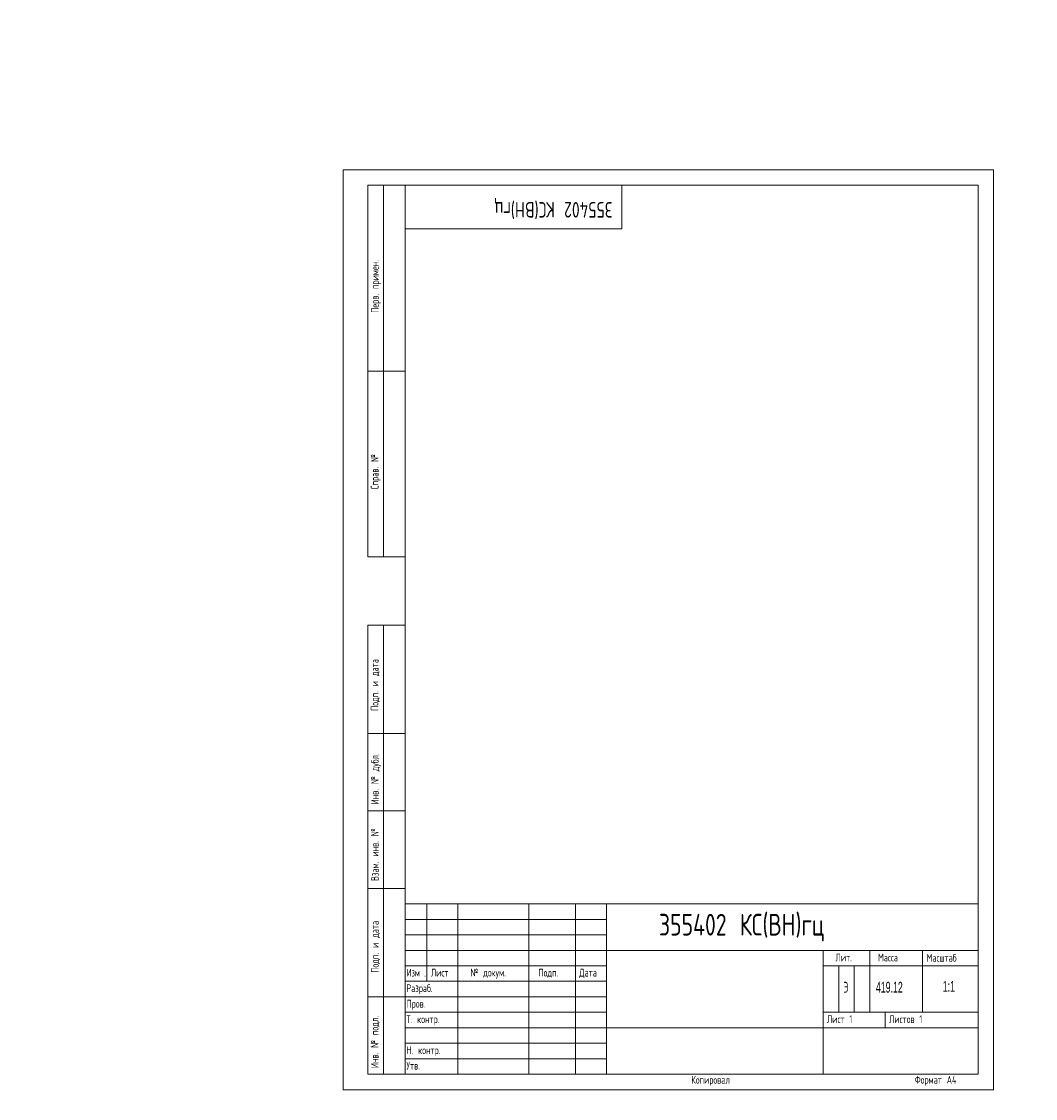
# Model space of a CAD drawing. Header units: millimetres. Extents: x -104 to 938, y -3 to 394.
# Tile 1 of 3: x -104 to 224, y -3 to 345. Entities that reach past the tile are written whole.
import ezdxf

# ---------------------------------------------------------------- set-up
doc = ezdxf.new("R2010")
doc.units = ezdxf.units.MM
doc.layers.add('ОСЕВЫЕ', color=7, linetype='Continuous')
doc.styles.add('SLDTEXTSTYLE0', font='TXT', dxfattribs={"width": 0.7, "bigfont": 'bigfont'})
doc.styles.add('SLDTEXTSTYLE1', font='TXT', dxfattribs={"width": 0.605})
doc.styles.add('SLDTEXTSTYLE2', font='TXT', dxfattribs={"width": 0.605, "bigfont": 'bigfont'})
doc.styles.add('SLDTEXTSTYLE3', font='TXT', dxfattribs={"width": 0.582204, "bigfont": 'bigfont'})
doc.styles.add('SLDTEXTSTYLE4', font='TXT', dxfattribs={"width": 0.582204})

# ---------------------------------------------------------------- blocks, each defined once
blk = doc.blocks.new('SW_NOTE_0')
at = {"color": 0, "linetype": 'Continuous', "lineweight": 0, "attachment_point": 1}
for s, insert, char_height, style in [('\\M+18449\\M+18478\\M+1847D', (0, 3.22), 2.5, 'SLDTEXTSTYLE3'), ('.', (5.69, 2.32), 1.59, 'SLDTEXTSTYLE4')]:
    blk.add_mtext(s, dxfattribs=dict(at, insert=insert, char_height=char_height, style=style))

msp = doc.modelspace()

# ---------------------------------------------------------------- linework, layer by layer
at = {"color": 7, "linetype": 'Continuous', "lineweight": 15}
for p, q in [((8, 172), (8, 292)), ((20, 292), (8, 292)), ((8, 172), (8, 292)), ((13, 172), (13, 292)), ((13, 172), (13, 292)), ((20, 292), (20, 5)), ((205, 292), (20, 292)), ((20, 292), (20, 5)), ((90, 278), (90, 292)), ((205, 5), (205, 292)), ((20, 278), (90, 278)), ((8, 232), (20, 232)), ((20, 232), (8, 232)), ((8, 172), (20, 172)), ((8, 5), (8, 150)), ((8, 150), (20, 150)), ((13, 5), (13, 150)), ((20, 115), (8, 115)), ((20, 90), (8, 90)), ((20, 65), (8, 65)), ((20, 60), (205, 60)), ((20, 60), (20, 5)), ((27, 35), (27, 60)), ((37, 60), (37, 5)), ((60, 60), (60, 5)), ((75, 60), (75, 5)), ((85, 60), (85, 5)), ((85, 45), (205, 45)), ((155, 45), (155, 5)), ((170, 45), (170, 25)), ((187, 45), (187, 25)), ((20, 40), (85, 40)), ((155, 40), (205, 40)), ((20, 35), (85, 35)), ((8, 30), (20, 30)), ((155, 25), (205, 25)), ((175, 25), (175, 20)), ((85, 20), (205, 20)), ((8, 5), (20, 5)), ((20, 5), (205, 5))]:
    msp.add_line(p, q, dxfattribs=at)
at = {"color": 7, "linetype": 'Continuous', "lineweight": 0}
for p, q in [((20, 55), (85, 55)), ((20, 50), (85, 50)), ((20, 45), (85, 45)), ((160, 40), (160, 25)), ((165, 40), (165, 25)), ((20, 30), (85, 30)), ((20, 25), (85, 25)), ((20, 20), (85, 20)), ((20, 15), (85, 15)), ((20, 10), (85, 10))]:
    msp.add_line(p, q, dxfattribs=at)
at = {"layer": 'ОСЕВЫЕ', "lineweight": 0}
for p, q in [((0, 297), (210, 297)), ((0, 297), (0, 0)), ((210, 297), (210, 0)), ((0, 0), (210, 0))]:
    msp.add_line(p, q, dxfattribs=at)

# ---------------------------------------------------------------- block references
at = {"color": 7, "linetype": 'Continuous', "lineweight": 0}
msp.add_blockref('SW_NOTE_0', (20.52, 35.82), dxfattribs=at)

# ---------------------------------------------------------------- texts
at = {"color": 7, "linetype": 'Continuous', "lineweight": 0, "attachment_point": 1}
for s, insert, char_height, rotation, style in [('\\M+18450\\M+18475\\M+18482\\M+18472. \\M+18481\\M+18482\\M+18479\\M+1847D\\M+18475\\M+1847E.', (9.03, 250.83), 2.5, 90, 'SLDTEXTSTYLE2'), ('355402 \\M+1844B\\M+18452(\\M+18442\\M+1844E)\\M+18473\\M+18488', (86.99, 281.6), 5, 180, 'SLDTEXTSTYLE0'), ('\\M+18452\\M+18481\\M+18482\\M+18470\\M+18472. \\M+18782', (8.94, 193.84), 2.5, 90, 'SLDTEXTSTYLE2'), ('\\M+18450\\M+18480\\M+18474\\M+18481. \\M+18479 \\M+18474\\M+18470\\M+18484\\M+18470', (8.93, 122.3), 2.5, 90, 'SLDTEXTSTYLE2'), ('\\M+18449\\M+1847E\\M+18472. \\M+18782 \\M+18474\\M+18485\\M+18471\\M+1847C.', (9, 92.12), 2.5, 90, 'SLDTEXTSTYLE2'), ('\\M+18442\\M+18478\\M+18470\\M+1847D. \\M+18479\\M+1847E\\M+18472. \\M+18782', (9.01, 67.4), 2.5, 90, 'SLDTEXTSTYLE2'), ('\\M+18450\\M+18480\\M+18474\\M+18481. \\M+18479 \\M+18474\\M+18470\\M+18484\\M+18470', (9.03, 37.79), 2.5, 90, 'SLDTEXTSTYLE2'), ('\\M+18449\\M+1847E\\M+18472. \\M+18782 \\M+18481\\M+18480\\M+18474\\M+1847C.', (8.94, 6.96), 2.5, 90, 'SLDTEXTSTYLE2')]:
    msp.add_mtext(s, dxfattribs=dict(at, insert=insert, char_height=char_height, rotation=rotation, style=style))
at = {"color": 7, "linetype": 'Continuous', "lineweight": 0}
for s, insert, char_height, attachment_point, style in [('355402 \\M+1844B\\M+18452(\\M+18442\\M+1844E)\\M+18473\\M+18488', (101.96, 56.78), 7, 1, 'SLDTEXTSTYLE0'), ('\\M+1844C\\M+18479\\M+18484.', (158.95, 43.93), 2.5, 1, 'SLDTEXTSTYLE2'), ('\\M+1844D\\M+18470\\M+18483\\M+18483\\M+18470', (172.7, 43.93), 2.5, 1, 'SLDTEXTSTYLE2'), ('\\M+1844D\\M+18470\\M+18483\\M+1848A\\M+18484\\M+18470\\M+18471', (188.37, 43.84), 2.5, 1, 'SLDTEXTSTYLE2'), ('\\M+1844C\\M+18479\\M+18483\\M+18484', (28.33, 39.04), 2.5, 1, 'SLDTEXTSTYLE2'), ('\\M+18782 \\M+18474\\M+18480\\M+1847B\\M+18485\\M+1847D.', (41.11, 39.06), 2.5, 1, 'SLDTEXTSTYLE2'), ('\\M+18450\\M+18480\\M+18474\\M+18481.', (63.06, 39.04), 2.5, 1, 'SLDTEXTSTYLE2'), ('\\M+18444\\M+18470\\M+18484\\M+18470', (76.24, 39.05), 2.5, 1, 'SLDTEXTSTYLE2'), ('\\M+1845E', (162.3, 34.84), 3.5, 2, 'SLDTEXTSTYLE2'), ('419.12', (172.01, 34.84), 3.5, 1, 'SLDTEXTSTYLE1'), ('1:1', (195.55, 35.13), 3.5, 2, 'SLDTEXTSTYLE1'), ('\\M+18451\\M+18470\\M+18478\\M+18482\\M+18470\\M+18471.', (20.42, 34.03), 2.5, 1, 'SLDTEXTSTYLE2'), ('\\M+18450\\M+18482\\M+18480\\M+18472.', (20.47, 29.01), 2.5, 1, 'SLDTEXTSTYLE2'), ('\\M+18453. \\M+1847B\\M+18480\\M+1847E\\M+18484\\M+18482.', (20.47, 24.02), 2.5, 1, 'SLDTEXTSTYLE2'), ('\\M+1844C\\M+18479\\M+18483\\M+18484 1', (156.18, 24.05), 2.5, 1, 'SLDTEXTSTYLE2'), ('\\M+1844C\\M+18479\\M+18483\\M+18484\\M+18480\\M+18472 1', (176.24, 24.04), 2.5, 1, 'SLDTEXTSTYLE2'), ('\\M+1844E. \\M+1847B\\M+18480\\M+1847E\\M+18484\\M+18482.', (20.46, 14.02), 2.5, 1, 'SLDTEXTSTYLE2'), ('\\M+18454\\M+18484\\M+18472.', (20.45, 9.01), 2.5, 1, 'SLDTEXTSTYLE2'), ('\\M+1844B\\M+18480\\M+18481\\M+18479\\M+18482\\M+18480\\M+18472\\M+18470\\M+1847C', (112.4, 4.44), 2.5, 1, 'SLDTEXTSTYLE2'), ('\\M+18455\\M+18480\\M+18482\\M+1847D\\M+18470\\M+18484 \\M+184404', (184.58, 4.46), 2.5, 1, 'SLDTEXTSTYLE2')]:
    msp.add_mtext(s, dxfattribs=dict(at, insert=insert, char_height=char_height, attachment_point=attachment_point, style=style))

doc.saveas('drawing.dxf')
